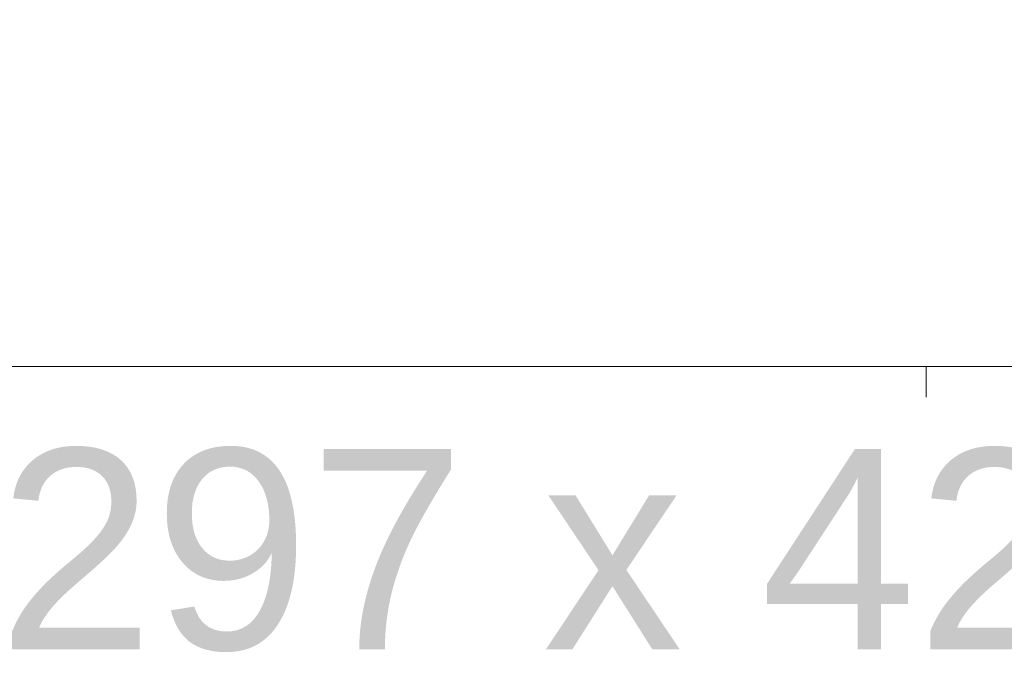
# Model space of a CAD drawing. Header units: millimetres. Extents: x -232602 to -175679, y -119570 to -82350.
# Tile 6 of 36: x -216594 to -200377, y -115505 to -105057. Entities that reach past the tile are written whole.
import ezdxf
from ezdxf.xclip import XClip

# ---------------------------------------------------------------- set-up
doc = ezdxf.new("R2010")
doc.units = ezdxf.units.MM
doc.header["$MEASUREMENT"] = 0
doc.header["$XCLIPFRAME"] = 0
doc.layers.add('2D - Rysunki i Obrazki', color=7, linetype='Continuous')
doc.layers.add('PT_ELE_4_6_Defpoints_Nr_pióra__7', color=7, linetype='Continuous', lineweight=18)
doc.layers.add('PT_ELE_4_6_G-Ramka_Nr_pióra__7', color=7, linetype='Continuous', lineweight=18)
doc.styles.add('STYL_AUTOMATYCZNY_1', font='arial.ttf')

# ---------------------------------------------------------------- blocks, each defined once
blk = doc.blocks.new('Rysunek_1_6', base_point=(-200661, -99450))
at = {"layer": 'PT_ELE_4_6_G-Ramka_Nr_pióra__7', "color": 7, "linetype": 'Continuous', "lineweight": 18}
blk.add_line((-201666, -110769), (-201666, -111269), dxfattribs=at)
at = {"layer": 'PT_ELE_4_6_G-Ramka_Nr_pióra__7', "color": 7, "linetype": 'Continuous', "lineweight": 18, "flags": 128}
blk.add_lwpolyline([(-220166, -83069), (-220166, -110769), (-182166, -110769), (-182166, -83069)], close=True, dxfattribs=at)
at = {"layer": 'PT_ELE_4_6_Defpoints_Nr_pióra__7', "color": 7, "linetype": 'Continuous', "lineweight": 18, "insert": (-206826, -113796), "char_height": 3300, "attachment_point": 5, "style": 'STYL_AUTOMATYCZNY_1'}
blk.add_mtext('\\A1;{\\pqc;\\fArial|b0|i0|c238|p0;\\W1.000000;297 x 420}', dxfattribs=at)

msp = doc.modelspace()

# ---------------------------------------------------------------- block references
at = {"layer": '2D - Rysunki i Obrazki', "color": 253, "linetype": 'Continuous', "lineweight": 18, "true_color": 0xaaaaaa}
ref = msp.add_blockref('Rysunek_1_6', (-200661.4, -99449.8), dxfattribs=at)
XClip(ref).set_block_clipping_path([(-225643.694101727, -116549.9316383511), (-175679.1071871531, -82349.5969288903)])

doc.saveas('drawing.dxf')
